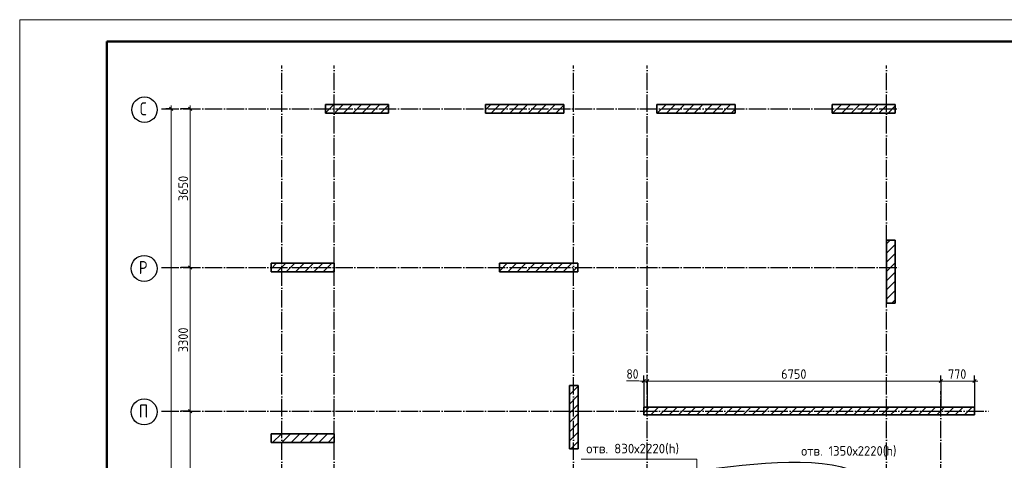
# Model space of a CAD drawing. Header units: millimetres. Extents: x -49773 to 2322955, y -3321 to 58485.
# Tile 66 of 256: x 261450 to 284083, y 48353 to 58485. Entities that reach past the tile are written whole.
import ezdxf

# ---------------------------------------------------------------- set-up
doc = ezdxf.new("R2010")
doc.units = ezdxf.units.MM
doc.linetypes.add('______11', pattern=[500, 400, -50, 0, -50])
doc.linetypes.add('______5', pattern=[1100, 800, -100, 100, -100])
for name, color, linetype, lineweight in [('Standard', 7, 'Continuous', 25), ('Высотная отметка (окна)', 7, 'Continuous', 13), ('Размерная линия_ общее', 7, 'Continuous', 13), ('Стена_ общее', 7, 'Continuous', 35), ('тонкая', 7, 'Continuous', 25)]:
    doc.layers.add(name, color=color, linetype=linetype, lineweight=lineweight)
doc.layers.add('Осевая линия_ общее', color=7, linetype='______5', lineweight=13, true_color=0xa0a0a0)
doc.styles.add('ISOCPEUR', font='txt')

msp = doc.modelspace()

# ---------------------------------------------------------------- linework, layer by layer
at = {"color": 7, "linetype": 'Continuous', "lineweight": 35, "transparency": 33554687}
for p, q in [((269926.6, 56534.9), (268476.6, 56534.9)), ((268476.6, 56534.9), (268476.6, 56334.9)), ((269926.6, 56334.9), (269926.6, 56534.9)), ((273956.6, 56534.9), (272156.6, 56534.9)), ((272156.6, 56534.9), (272156.6, 56334.9)), ((273956.6, 56334.9), (273956.6, 56534.9)), ((277896.6, 56534.9), (276096.6, 56534.9)), ((276096.6, 56534.9), (276096.6, 56334.9)), ((277896.6, 56334.9), (277896.6, 56534.9)), ((281576.6, 56534.9), (280126.6, 56534.9)), ((280126.6, 56534.9), (280126.6, 56334.9)), ((281576.6, 56334.9), (281576.6, 56534.9)), ((268476.6, 56334.9), (269926.6, 56334.9)), ((272156.6, 56334.9), (273956.6, 56334.9)), ((276096.6, 56334.9), (277896.6, 56334.9)), ((280126.6, 56334.9), (281576.6, 56334.9)), ((281376.6, 53414.9), (281376.6, 51964.9)), ((281576.6, 53414.9), (281376.6, 53414.9)), ((281576.6, 51964.9), (281576.6, 53414.9)), ((268676.6, 52884.9), (267226.6, 52884.9)), ((267226.6, 52884.9), (267226.6, 52684.9)), ((268676.6, 52684.9), (268676.6, 52884.9)), ((274276.6, 52884.9), (272476.6, 52884.9)), ((272476.6, 52884.9), (272476.6, 52684.9)), ((274276.6, 52684.9), (274276.6, 52884.9)), ((267226.6, 52684.9), (268676.6, 52684.9)), ((272476.6, 52684.9), (274276.6, 52684.9)), ((281376.6, 51964.9), (281576.6, 51964.9)), ((274086.6, 50069.9), (274086.6, 48619.9)), ((274286.6, 50069.9), (274086.6, 50069.9)), ((274286.6, 48619.9), (274286.6, 50069.9)), ((268676.6, 48964.9), (267226.6, 48964.9)), ((267226.6, 48964.9), (267226.6, 48764.9)), ((268676.6, 48764.9), (268676.6, 48964.9)), ((267226.6, 48764.9), (268676.6, 48764.9)), ((274086.6, 48619.9), (274286.6, 48619.9))]:
    msp.add_line(p, q, dxfattribs=at)
at = {"color": 253, "linetype": '______11', "lineweight": 18, "true_color": 0xababab, "transparency": 33554687}
for p, q in [((268476.6, 56341.2), (268670.4, 56534.9)), ((268894.6, 56334.9), (269094.6, 56534.9)), ((269318.9, 56334.9), (269518.9, 56534.9)), ((269743.2, 56334.9), (269926.6, 56518.4)), ((272288.8, 56334.9), (272488.8, 56534.9)), ((272713, 56334.9), (272913, 56534.9)), ((273137.3, 56334.9), (273337.3, 56534.9)), ((273561.5, 56334.9), (273761.5, 56534.9)), ((276107.1, 56334.9), (276307.1, 56534.9)), ((276531.4, 56334.9), (276731.4, 56534.9)), ((276955.7, 56334.9), (277155.7, 56534.9)), ((277379.9, 56334.9), (277579.9, 56534.9)), ((277804.2, 56334.9), (277896.6, 56427.4)), ((280349.8, 56334.9), (280549.8, 56534.9)), ((280774, 56334.9), (280974, 56534.9)), ((281198.3, 56334.9), (281398.3, 56534.9)), ((281376.6, 53119.1), (281576.6, 53319.1)), ((267365.9, 52684.9), (267565.9, 52884.9)), ((267790.2, 52684.9), (267990.2, 52884.9)), ((268214.5, 52684.9), (268414.5, 52884.9)), ((272476.6, 52704.4), (272657.1, 52884.9)), ((272881.4, 52684.9), (273081.4, 52884.9)), ((273305.6, 52684.9), (273505.7, 52884.9)), ((273729.9, 52684.9), (273929.9, 52884.9)), ((274154.2, 52684.9), (274276.6, 52807.4)), ((281376.6, 52694.9), (281576.6, 52894.9)), ((268638.7, 52684.9), (268676.6, 52722.8)), ((281376.6, 52270.6), (281576.6, 52470.6)), ((281495.2, 51964.9), (281576.6, 52046.3)), ((274086.6, 49647.5), (274286.6, 49847.5)), ((274086.6, 49223.2), (274286.6, 49423.2)), ((267264.3, 48764.9), (267464.3, 48964.9)), ((267688.6, 48764.9), (267888.6, 48964.9)), ((268112.9, 48764.9), (268312.9, 48964.9)), ((268537.1, 48764.9), (268676.6, 48904.4)), ((274086.6, 48799), (274286.6, 48999))]:
    msp.add_line(p, q, dxfattribs=at)
at = {"color": 253, "linetype": '______5', "lineweight": 18, "true_color": 0xababab, "transparency": 33554687}
for p, q in [((268682.5, 56334.9), (268882.5, 56534.9)), ((269106.8, 56334.9), (269306.8, 56534.9)), ((269531, 56334.9), (269731, 56534.9)), ((272156.6, 56414.9), (272276.6, 56534.9)), ((272500.9, 56334.9), (272700.9, 56534.9)), ((272925.1, 56334.9), (273125.2, 56534.9)), ((273349.4, 56334.9), (273549.4, 56534.9)), ((273773.7, 56334.9), (273956.6, 56517.9)), ((276319.3, 56334.9), (276519.3, 56534.9)), ((276743.5, 56334.9), (276943.5, 56534.9)), ((277167.8, 56334.9), (277367.8, 56534.9)), ((277592.1, 56334.9), (277792.1, 56534.9)), ((280137.6, 56334.9), (280337.6, 56534.9)), ((280561.9, 56334.9), (280761.9, 56534.9)), ((280986.2, 56334.9), (281186.2, 56534.9)), ((281410.4, 56334.9), (281576.6, 56501.1)), ((281376.6, 53331.3), (281460.3, 53414.9)), ((281376.6, 52907), (281576.6, 53107)), ((267226.6, 52757.7), (267353.8, 52884.9)), ((267578.1, 52684.9), (267778.1, 52884.9)), ((268002.4, 52684.9), (268202.4, 52884.9)), ((268426.6, 52684.9), (268626.6, 52884.9)), ((272669.3, 52684.9), (272869.3, 52884.9)), ((273093.5, 52684.9), (273293.5, 52884.9)), ((273517.8, 52684.9), (273717.8, 52884.9)), ((273942, 52684.9), (274142, 52884.9)), ((281376.6, 52482.7), (281576.6, 52682.7)), ((281376.6, 52058.5), (281576.6, 52258.5)), ((274086.6, 49859.6), (274286.6, 50059.6)), ((274086.6, 49435.4), (274286.6, 49635.4)), ((274086.6, 49011.1), (274286.6, 49211.1)), ((267226.6, 48939.3), (267252.2, 48964.9)), ((267476.5, 48764.9), (267676.5, 48964.9)), ((267900.7, 48764.9), (268100.7, 48964.9)), ((268325, 48764.9), (268525, 48964.9)), ((274119.7, 48619.9), (274286.6, 48786.8))]:
    msp.add_line(p, q, dxfattribs=at)
at = {"layer": 'Standard', "color": 7, "linetype": 'Continuous', "lineweight": 13, "transparency": 33554687}
msp.add_lwpolyline([(261449.7, -915.3), (303449.7, -915.3), (303449.7, 58484.7), (261449.7, 58484.7), (261449.7, -915.3)], close=True, dxfattribs=at)
at = {"layer": 'Standard', "color": 7, "linetype": 'Continuous', "lineweight": 50, "transparency": 33554687}
msp.add_lwpolyline([(263449.7, 57984.7), (302949.7, 57984.7), (302949.7, -415.3), (263449.7, -415.3), (263449.7, 57984.7)], close=True, dxfattribs=at)
at = {"layer": 'Высотная отметка (окна)', "color": 7, "linetype": 'Continuous', "lineweight": 13, "transparency": 33554687}
msp.add_lwpolyline([(277016.3, 46358.4), (277016.3, 48380.3), (274356.3, 48380.3)], dxfattribs=at)
at = {"layer": 'Осевая линия_ общее', "color": 253, "linetype": '______11', "lineweight": -3, "true_color": 0xa0a0a0, "transparency": 33554687}
for p, q in [((267476.6, 7354.9), (267476.6, 57434.9)), ((268676.6, 7354.9), (268676.6, 57434.9)), ((274176.6, 7354.9), (274176.6, 57434.9)), ((275876.6, 7354.9), (275876.6, 57434.9)), ((281376.6, 7354.9), (281376.6, 57434.9)), ((264706.6, 56434.9), (281686.6, 56434.9)), ((264706.6, 52784.9), (281686.6, 52784.9)), ((282626.6, 7354.9), (282626.6, 49944.9)), ((264706.6, 49484.9), (283716.6, 49484.9))]:
    msp.add_line(p, q, dxfattribs=at)
at = {"layer": 'Осевая линия_ общее', "color": 7, "linetype": 'Continuous', "lineweight": 25, "transparency": 33554687}
for centre, radius in [((264319.1, 56415.4), 292.4), ((264310.4, 52765.4), 298.8), ((264310.4, 49465.4), 298.8)]:
    msp.add_circle(centre, radius, dxfattribs=at)
at = {"layer": 'Размерная линия_ общее', "color": 253, "linetype": 'Continuous', "lineweight": -3, "true_color": 0xa0a0a0, "transparency": 33554687}
for p, q in [((264932.4, 56434.9), (264807.4, 56434.9)), ((264932.4, 56434.9), (265057.4, 56434.9)), ((264932.4, 56434.9), (265038.8, 56434.9)), ((265368, 56434.9), (265152.8, 56434.9)), ((265368, 56434.9), (265243, 56434.9)), ((265368, 56434.9), (265493, 56434.9)), ((265368, 52784.9), (265243, 52784.9)), ((265368, 52784.9), (265493, 52784.9)), ((275796.6, 50176.1), (275796.6, 50301.1)), ((275876.6, 50176.1), (275876.6, 50301.1)), ((282626.6, 50176.1), (282626.6, 50301.1)), ((283396.6, 50176.1), (283396.6, 50301.1)), ((275796.6, 50176.1), (275796.6, 50051.1)), ((275796.6, 50176.1), (275796.6, 49574.9)), ((275876.6, 50176.1), (275876.6, 50051.1)), ((275876.6, 50176.1), (275876.6, 49574.9)), ((282626.6, 50176.1), (282626.6, 50051.1)), ((282626.6, 50176.1), (282626.6, 49594.9)), ((283396.6, 50176.1), (283396.6, 50051.1)), ((283396.6, 50176.1), (283396.6, 49574.9)), ((265368, 49484.9), (265243, 49484.9)), ((265368, 49484.9), (265493, 49484.9))]:
    msp.add_line(p, q, dxfattribs=at)
at = {"layer": 'Размерная линия_ общее', "color": 7, "linetype": 'Continuous', "lineweight": 25, "transparency": 33554687}
for p, q in [((264969.9, 56397.4), (264894.9, 56472.4)), ((265405.5, 56397.4), (265330.5, 56472.4)), ((265405.5, 52747.4), (265330.5, 52822.4)), ((275759.1, 50138.6), (275834.1, 50213.6)), ((275839.1, 50138.6), (275914.1, 50213.6)), ((282589.1, 50138.6), (282664.1, 50213.6)), ((283359.1, 50138.6), (283434.1, 50213.6)), ((265405.5, 49447.4), (265330.5, 49522.4))]:
    msp.add_line(p, q, dxfattribs=at)
at = {"layer": 'Размерная линия_ общее', "color": 7, "linetype": 'Continuous', "lineweight": 13, "transparency": 33554687}
for p, q in [((264932.4, 56434.9), (264932.4, 56509.9)), ((264932.4, 9944.9), (264932.4, 56434.9)), ((265368, 56434.9), (265368, 56509.9)), ((265368, 52784.9), (265368, 56434.9)), ((265368, 49484.9), (265368, 52784.9)), ((275683.4, 50178.2), (275397.4, 50178.2)), ((275836.6, 50176.1), (275683.4, 50178.2)), ((275796.6, 50176.1), (275721.6, 50176.1)), ((275796.6, 50176.1), (275876.6, 50176.1)), ((275876.6, 50176.1), (282626.6, 50176.1)), ((282626.6, 50176.1), (283396.6, 50176.1)), ((283396.6, 50176.1), (283471.6, 50176.1)), ((265368, 45564.9), (265368, 49484.9))]:
    msp.add_line(p, q, dxfattribs=at)
at = {"layer": 'Размерная линия_ общее', "color": 253, "linetype": 'Continuous', "lineweight": -3, "true_color": 0xa0a0a0, "transparency": 33554687}
for points in [[(265368, 52784.9), (265351, 52784.9), (265351, 52784.9), (265152.8, 52784.9)], [(265368, 49484.9), (265351, 49484.9), (265351, 49484.9), (265351, 49484.9), (265351, 49484.9), (265152.8, 49484.9)]]:
    msp.add_lwpolyline(points, dxfattribs=at)
at = {"layer": 'Стена_ общее', "color": 7, "linetype": 'Continuous', "lineweight": 35, "transparency": 33554687}
for p, q in [((281576.6, 49574.9), (275796.6, 49574.9)), ((275796.6, 49574.9), (275796.6, 49394.9)), ((283396.6, 49574.9), (281576.6, 49574.9)), ((283396.6, 49394.9), (283396.6, 49574.9)), ((275796.6, 49394.9), (281576.6, 49394.9)), ((281576.6, 49394.9), (283396.6, 49394.9))]:
    msp.add_line(p, q, dxfattribs=at)
at = {"layer": 'Стена_ общее', "color": 253, "linetype": '______5', "lineweight": 18, "true_color": 0xababab, "transparency": 33554687}
for p, q in [((275796.6, 49448.3), (275923.2, 49574.9)), ((276167.5, 49394.9), (276347.5, 49574.9)), ((276591.7, 49394.9), (276771.7, 49574.9)), ((277016, 49394.9), (277196, 49574.9)), ((277440.3, 49394.9), (277620.3, 49574.9)), ((277864.5, 49394.9), (278044.5, 49574.9)), ((278288.8, 49394.9), (278468.8, 49574.9)), ((278713.1, 49394.9), (278893.1, 49574.9)), ((279137.3, 49394.9), (279317.3, 49574.9)), ((279561.6, 49394.9), (279741.6, 49574.9)), ((279985.9, 49394.9), (280165.9, 49574.9)), ((280410.1, 49394.9), (280590.1, 49574.9)), ((280834.4, 49394.9), (281014.4, 49574.9)), ((281258.7, 49394.9), (281438.7, 49574.9)), ((281682.9, 49394.9), (281862.9, 49574.9)), ((282107.2, 49394.9), (282287.2, 49574.9)), ((282531.4, 49394.9), (282711.4, 49574.9)), ((282955.7, 49394.9), (283135.7, 49574.9)), ((283380, 49394.9), (283396.6, 49411.6))]:
    msp.add_line(p, q, dxfattribs=at)
at = {"layer": 'Стена_ общее', "color": 253, "linetype": '______11', "lineweight": 18, "true_color": 0xababab, "transparency": 33554687}
for p, q in [((275955.4, 49394.9), (276135.4, 49574.9)), ((276379.6, 49394.9), (276559.6, 49574.9)), ((276803.9, 49394.9), (276983.9, 49574.9)), ((277228.1, 49394.9), (277408.1, 49574.9)), ((277652.4, 49394.9), (277832.4, 49574.9)), ((278076.7, 49394.9), (278256.7, 49574.9)), ((278500.9, 49394.9), (278680.9, 49574.9)), ((278925.2, 49394.9), (279105.2, 49574.9)), ((279349.5, 49394.9), (279529.5, 49574.9)), ((279773.7, 49394.9), (279953.7, 49574.9)), ((280198, 49394.9), (280378, 49574.9)), ((280622.3, 49394.9), (280802.3, 49574.9)), ((281046.5, 49394.9), (281226.5, 49574.9)), ((281576.6, 49500.7), (281650.8, 49574.9)), ((281895.1, 49394.9), (282075.1, 49574.9)), ((282319.3, 49394.9), (282499.3, 49574.9)), ((282743.6, 49394.9), (282923.6, 49574.9)), ((283167.8, 49394.9), (283347.8, 49574.9)), ((281470.8, 49394.9), (281576.6, 49500.7))]:
    msp.add_line(p, q, dxfattribs=at)
at = {"layer": 'тонкая'}
msp.add_spline([(281247, 43837.9), (275512.9, 43750.9), (274264.8, 45274.4), (275701.4, 47736.5), (277266.3, 48138.8), (281061.2, 47843), (281247, 43837.9)], degree=3, dxfattribs=at)

# ---------------------------------------------------------------- texts
at = {"layer": 'Высотная отметка (окна)', "color": 7, "linetype": 'Continuous', "lineweight": 25, "transparency": 33554687, "char_height": 220, "attachment_point": 7, "style": 'ISOCPEUR'}
for s, insert, width in [('\\W0.98;отв. 830х2220(h)', (274475.2, 48491), 2372.329), ('\\W0.96;отв. 1350х2220(h)', (279415.5, 48437.6), 2480.498)]:
    msp.add_mtext(s, dxfattribs=dict(at, insert=insert, width=width))
at = {"layer": 'Осевая линия_ общее', "color": 7, "linetype": 'Continuous', "lineweight": 25, "transparency": 33554687, "char_height": 300, "attachment_point": 7, "style": 'ISOCPEUR'}
for s, insert, width in [('\\W0.78;С', (264214.1, 56284.9), 326.416), ('\\W0.80;Р', (264190.4, 52634.9), 359.83), ('\\W0.80;П', (264190.4, 49334.9), 359.83)]:
    msp.add_mtext(s, dxfattribs=dict(at, insert=insert, width=width))
at = {"layer": 'Размерная линия_ общее', "color": 7, "linetype": 'Continuous', "lineweight": 25, "transparency": 33554687, "char_height": 220, "attachment_point": 7, "rotation": 90, "style": 'ISOCPEUR'}
for s, insert, width in [('\\W0.93;3650', (265318, 54312.9), 718.087), ('\\W0.93;3300', (265318, 50837.9), 718.094)]:
    msp.add_mtext(s, dxfattribs=dict(at, insert=insert, width=width))
at = {"layer": 'Размерная линия_ общее', "color": 7, "linetype": 'Continuous', "lineweight": 25, "transparency": 33554687, "char_height": 220, "attachment_point": 7, "style": 'ISOCPEUR'}
for s, insert, width in [('\\W0.87;80', (275397.4, 50228.2), 403.924), ('\\W0.93;6750', (278954.6, 50226.1), 718.087), ('\\W0.91;770', (282791.6, 50226.1), 561.981)]:
    msp.add_mtext(s, dxfattribs=dict(at, insert=insert, width=width))

doc.saveas('drawing.dxf')
